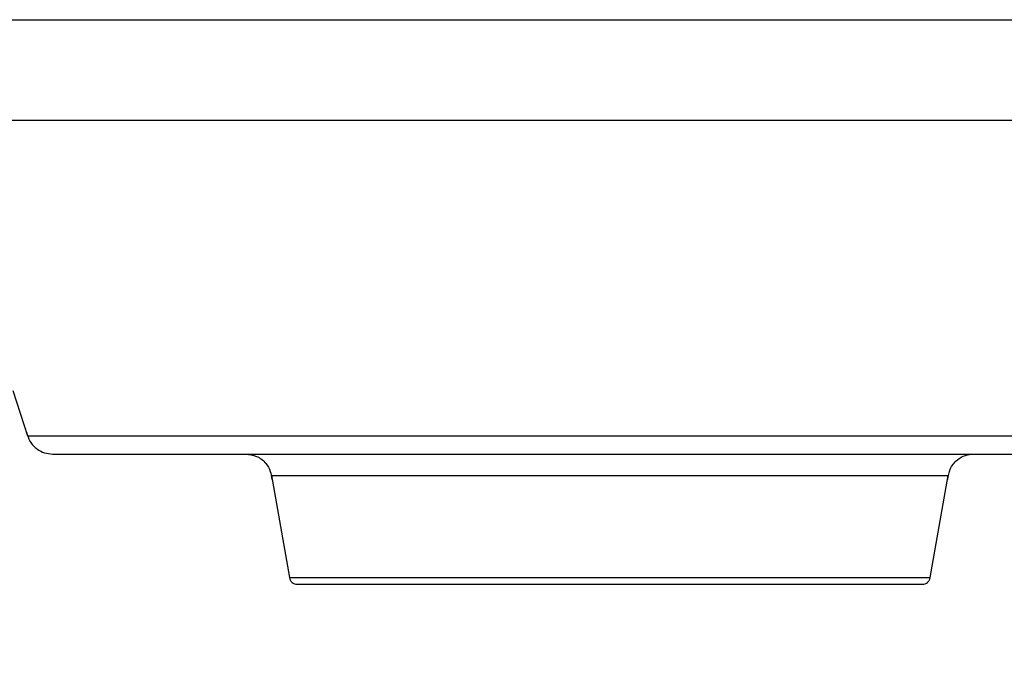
# Model space of a CAD drawing. Header units: inches. Extents: x 170 to 312, y 215 to 248.
# Tile 16 of 135: x 177.4764 to 177.5879, y 224.0192 to 224.0932. Entities that reach past the tile are written whole.
import ezdxf
from ezdxf import colors
from ezdxf.entities.mleader import LeaderData, LeaderLine
from ezdxf.math import Vec2, Vec3

# ---------------------------------------------------------------- set-up
doc = ezdxf.new("R2010")
doc.units = ezdxf.units.IN
doc.header["$LTSCALE"] = 0.25
doc.header["$MEASUREMENT"] = 0
doc.layers.add('ANNOTATIONS', color=1, linetype='Continuous')
doc.layers.add('MOTOR LH', color=7, linetype='Continuous')
doc.styles.add('ARIAL', font='arial.ttf', dxfattribs={"height": 0.09375})

msp = doc.modelspace()

# ---------------------------------------------------------------- linework, layer by layer
at = {"layer": 'MOTOR LH'}
for p, q in [((177.47564, 224.05116), (177.47732, 224.04599)), ((177.50492, 224.04151), (177.50696, 224.02995)), ((177.57953, 224.02995), (177.58157, 224.04151))]:
    msp.add_line(p, q, dxfattribs=at)
at = {"layer": 'MOTOR LH', "flags": 128}
for points in [[(177.47551, 224.09316), (177.5007, 224.09316), (177.50699, 224.09316), (177.5834, 224.09316), (177.58948, 224.09316), (177.60521, 224.09316)], [(177.47548, 224.08176), (177.49371, 224.08176), (177.49943, 224.08176), (177.55405, 224.08176), (177.5611, 224.08176), (177.60301, 224.08176)], [(177.47732, 224.04599), (177.49714, 224.04599), (177.50205, 224.04599), (177.56401, 224.04599), (177.57013, 224.04599), (177.60249, 224.04599), (177.60507, 224.04599), (177.60838, 224.04599)], [(177.50492, 224.04151), (177.53824, 224.04151), (177.54324, 224.04151), (177.58157, 224.04151)], [(177.50696, 224.02995), (177.50697, 224.02995), (177.5074, 224.02995), (177.55005, 224.02995), (177.55474, 224.02995), (177.57777, 224.02995), (177.57895, 224.02995), (177.57953, 224.02995)]]:
    msp.add_lwpolyline(points, dxfattribs=at)
at = {"layer": 'MOTOR LH'}
for points, knots in [([(177.47721, 224.04642), (177.47731, 224.04606), (177.47752, 224.04532), (177.4783, 224.04451), (177.47921, 224.04403), (177.47983, 224.04398), (177.48013, 224.04395)], [0, 0, 0, 0, 0.266702, 0.55491, 0.783025, 1, 1, 1, 1]), ([(177.48013, 224.04395), (177.48034, 224.04395), (177.48076, 224.04395), (177.48416, 224.04395), (177.48945, 224.04395), (177.49665, 224.04395), (177.50545, 224.04395), (177.51558, 224.04395), (177.52666, 224.04395), (177.53832, 224.04395), (177.55015, 224.04395), (177.56174, 224.04395), (177.57269, 224.04395), (177.58261, 224.04395), (177.59118, 224.04395), (177.59804, 224.04395), (177.60315, 224.04395), (177.60479, 224.04395), (177.6056, 224.04395)], [0, 0, 0, 0, 0.062503, 0.125002, 0.187499, 0.250001, 0.312499, 0.374999, 0.4375, 0.499999, 0.562499, 0.624998, 0.687499, 0.749999, 0.812498, 0.874996, 0.937497, 1, 1, 1, 1]), ([(177.50201, 224.04395), (177.50243, 224.0439), (177.5033, 224.04379), (177.50428, 224.043), (177.50485, 224.04203), (177.50493, 224.04138), (177.50496, 224.04107)], [0, 0, 0, 0, 0.276848, 0.570212, 0.794662, 1, 1, 1, 1]), ([(177.58153, 224.04107), (177.58158, 224.04147), (177.5817, 224.04231), (177.58249, 224.04328), (177.58347, 224.04385), (177.58415, 224.04392), (177.58448, 224.04395)], [0, 0, 0, 0, 0.264344, 0.554448, 0.784159, 1, 1, 1, 1]), ([(177.50696, 224.02995), (177.50697, 224.02993), (177.50697, 224.02982), (177.50707, 224.02962), (177.50726, 224.02939), (177.50753, 224.02924), (177.50774, 224.02919), (177.50785, 224.02919), (177.50787, 224.02919)], [0, 0, 0, 0, 0.034518, 0.260427, 0.498452, 0.736482, 0.962328, 1, 1, 1, 1]), ([(177.57862, 224.02919), (177.57864, 224.02919), (177.57875, 224.02919), (177.57896, 224.02924), (177.57923, 224.02939), (177.57942, 224.02962), (177.57951, 224.02981), (177.57952, 224.02992), (177.57952, 224.02993)], [0, 0, 0, 0, 0.038269, 0.267656, 0.509501, 0.75154, 0.98071, 1, 1, 1, 1]), ([(177.50787, 224.02919), (177.508, 224.02919), (177.50826, 224.02919), (177.51037, 224.02919), (177.51364, 224.02919), (177.51807, 224.02919), (177.52346, 224.02919), (177.52962, 224.02919), (177.5363, 224.02919), (177.54324, 224.02919), (177.55019, 224.02919), (177.55687, 224.02919), (177.56303, 224.02919), (177.56842, 224.02919), (177.57285, 224.02919), (177.57612, 224.02919), (177.57823, 224.02919), (177.57849, 224.02919), (177.57862, 224.02919)], [0, 0, 0, 0, 0.0624996, 0.1250023, 0.1874993, 0.2499986, 0.3125006, 0.375, 0.4375005, 0.5000002, 0.5624994, 0.6249999, 0.6874998, 0.7500013, 0.8125006, 0.8749976, 0.9375004, 1, 1, 1, 1])]:
    msp.add_open_spline(points, degree=3, knots=knots, dxfattribs=at)

# ---------------------------------------------------------------- leaders
at = {"layer": 'ANNOTATIONS'}
ml = msp.add_multileader_mtext('Standard', dxfattribs=at)
ml.set_content('HAND CHAIN', color=256, style='ARIAL')
ml.set_leader_properties()
ml.build(insert=Vec2(0, 0))
ml.multileader.update_dxf_attribs({"dogleg_length": 0.36, "arrow_head_size": 0.09375})
ctx = ml.context
ctx.base_point, ctx.char_height, ctx.arrow_head_size, ctx.landing_gap_size, ctx.plane_origin = Vec3(175.86717, 224.00302), 0.09375, 0.09375, 0.09, Vec3(177.62595, 223.56979)
ctx.text_align_type = 2
notes = []
notes.append((ctx, [(0, (1, 1, 0), (176.93887, 224.00302), (-1, 0), 0.09796, [(0, [(177.69873, 223.65272)], 0, [])])]))
ctx.mtext.insert, ctx.mtext.alignment, ctx.mtext.flow_direction = Vec3(176.75091, 224.05069), 3, 5
for ctx, leaders in notes:
    for number, flags, end, landing, length, lines in leaders:
        leader = LeaderData()
        leader.index, (leader.has_last_leader_line, leader.has_dogleg_vector, leader.attachment_direction) = number, flags
        leader.last_leader_point, leader.dogleg_vector, leader.dogleg_length = Vec3(end), Vec3(landing), length
        for number, points, colour, breaks in lines:
            line = LeaderLine()
            line.index, line.vertices, line.color, line.breaks = number, Vec3.list(points), colors.encode_raw_color(colour), breaks
            leader.lines.append(line)
        ctx.leaders.append(leader)

doc.saveas('drawing.dxf')
